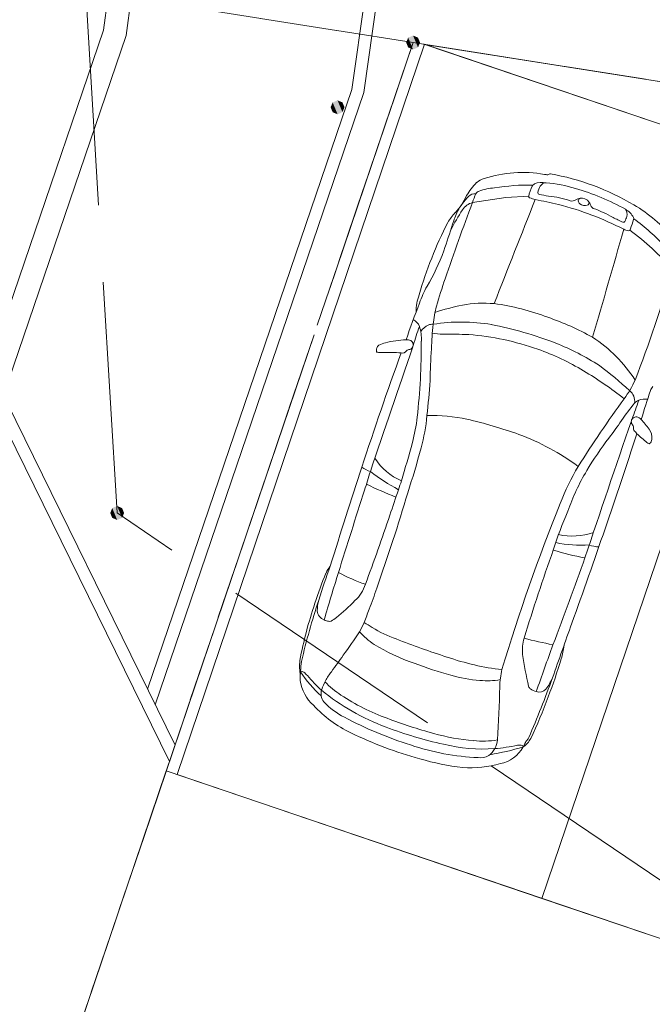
# Model space of a CAD drawing. Header units: metres. Extents: x 6541766 to 6542290, y 5894743 to 5895338.
# Tile 70 of 78: x 6541969 to 6541973, y 5895273 to 5895279. Entities that reach past the tile are written whole.
import ezdxf

# ---------------------------------------------------------------- set-up
doc = ezdxf.new("R2010")
doc.units = ezdxf.units.M
for name, pattern in [('0.5_0.5', [1, 0.5, -0.5]), ('1.5_0.5', [2, 1.5, -0.5]), ('DASHED', [0.75, 0.5, -0.25]), ('egkk-500', [2, 1.5, -0.5]), ('egug-500', [1, 0.5, -0.5])]:
    doc.linetypes.add(name, pattern=pattern)
for name, color, linetype in [('217-kontur klasyfikacyjny', 7, 'Continuous'), ('218-kontur użytku gruntowego', 7, 'Continuous'), ('219-działka ewidencyjna', 7, 'Continuous'), ('_dr_krawężnik wystający 15x30', 214, 'Continuous'), ('jezdnia', 7, 'Continuous')]:
    doc.layers.add(name, color=color, linetype=linetype)
for name, color, linetype, lineweight in [('_dr_obrzeże 8x30', 210, 'Continuous', 30), ('A-OZNACZENIA', 7, 'Continuous', 15), ('A-PZT', 4, 'Continuous', 9), ('IE - podklad', 8, 'Continuous', 9)]:
    doc.layers.add(name, color=color, linetype=linetype, lineweight=lineweight)

# ---------------------------------------------------------------- blocks, each defined once
blk = doc.blocks.new('blok - podklad szary rfqfqw')
at = {"color": 8, "linetype": 'ByBlock', "lineweight": 9}
for p, q in [((6541971.7459, 5895277.9426), (6541971.962, 5895277.9757)), ((6541971.962, 5895277.9757), (6541972.11, 5895277.983))]:
    blk.add_line(p, q, dxfattribs=at)
for centre, radius, start, end in [((6541971.8558, 5895277.9794), 0.1242, 106.31028, 132.08343), ((6541972.0691, 5895277.3318), 0.806, 79.80576, 107.93425), ((6541972.2449, 5895278.308), 0.1859, 259.70499, 266.69007), ((6541972.2329, 5895278.1368), 0.0144, 274.97663, 317.74613), ((6541972.2492, 5895278.1209), 0.00831, 80.0944, 131.64394), ((6541971.9568, 5895276.51), 1.6455, 59.48385, 79.71641), ((6541972.0671, 5895277.7748), 0.4182, 134.78774, 149.36891), ((6541971.9229, 5895277.6244), 0.4151, 94.75597, 109.01206), ((6541972.1255, 5895276.5158), 1.5405, 89.50703, 98.84838), ((6541972.368, 5895277.9284), 0.2638, 152.90406, 168.03996), ((6541972.1633, 5895278.033), 0.0338, 117.74854, 152.77186), ((6541972.1974, 5895277.9497), 0.1238, 77.97471, 113.74442), ((6541972.2808, 5895277.9896), 0.1125, 147.91706, 171.27031), ((6541972.2224, 5895278.0282), 0.0425, 88.99579, 150.18463), ((6541972.1577, 5895277.2246), 0.8487, 72.41689, 85.57581), ((6541971.9851, 5895276.5483), 1.546, 60.87977, 73.89084), ((6541971.9981, 5895277.7002), 0.3954, 134.71677, 152.01673), ((6541970.5259, 5895278.5875), 1.3248, 330.11566, 333.08915), ((6541971.7606, 5895277.9476), 0.0527, 81.86003, 140.53449), ((6541972.0646, 5895277.8521), 0.3313, 153.52485, 164.14839), ((6541971.8007, 5895277.982), 0.0372, 110.4707, 151.41505), ((6542310.545, 5895143.979), 363.952, 158.399375, 158.513649), ((6541972.1187, 5895277.9819), 0.0088, 172.76704, 254.01963), ((6541972.2649, 5895278.3937), 0.4458, 250.52175, 255.38123), ((6541970.647, 5895270.7103), 7.4067, 77.08414, 78.27314), ((6541972.1804, 5895278.0056), 0.0108, 174.49739, 263.72439), ((6541972.376, 5895278.9714), 0.9961, 258.60685, 262.08905), ((6541972.154, 5895277.2654), 0.7243, 71.89777, 83.27164), ((6541972.3903, 5895277.9959), 0.0435, 255.04165, 305.55766), ((6541972.4504, 5895277.9078), 0.0632, 67.53453, 123.40724), ((6541972.4507, 5895277.9512), 0.02, 100.28788, 174.01906), ((6541972.4606, 5895277.9202), 0.048, 27.52786, 73.16338), ((6541984.4271, 5895273.0898), 13.578, 159.05907, 161.27545), ((6541973.1229, 5895276.9685), 1.7146, 147.24121, 152.34762), ((6541971.3846, 5895278.1198), 0.348, 315.73634, 326.42545), ((6541971.778, 5895277.8289), 0.1182, 105.76462, 145.2232), ((6541971.8237, 5895276.0225), 1.9662, 62.67295, 75.9051), ((6541972.4623, 5895277.9586), 0.0319, 189.56076, 232.01898), ((6541972.4745, 5895277.9737), 0.0514, 231.6454, 287.77938), ((6541972.4852, 5895277.9404), 0.0164, 287.7624, 27.75354), ((6541972.3525, 5895277.859), 0.1722, 21.69566, 28.97128), ((6541972.5413, 5895277.9323), 0.0303, 198.60575, 245.04043), ((6541972.213, 5895277.0367), 0.9237, 61.24927, 70.02834), ((6541972.6821, 5895277.7931), 0.1194, 25.86571, 62.39629), ((6541972.7013, 5895277.8684), 0.0473, 340.92986, 40.16325), ((6541972.3084, 5895277.0987), 0.9599, 39.74002, 59.71982), ((6541971.9336, 5895277.5958), 0.411, 136.8307, 147.97407), ((6541972.4075, 5895277.5367), 0.8349, 155.2904, 161.44166), ((6541973.0203, 5895278.4935), 0.7418, 240.70025, 246.2738), ((6541972.5679, 5895277.897), 0.1835, 335.03809, 346.1035), ((6541978.3959, 5895275.9265), 5.9201, 161.21938, 161.84487), ((6541972.7754, 5895277.8372), 0.0162, 342.94905, 29.60093), ((6541971.957, 5895276.6985), 1.4123, 42.60731, 53.77502), ((6541973.9413, 5895276.6082), 2.6466, 152.90426, 163.87467), ((6541967.1068, 5895279.1787), 4.7145, 340.81001, 343.02646), ((6541914.8597, 5895294.0816), 60.1219, 343.56261, 344.257182), ((6541972.7254, 5895277.8232), 0.00955, 247.91697, 337.56255), ((6541972.7648, 5895277.8409), 0.0812, 241.7979, 263.99463), ((6541972.7573, 5895277.7735), 0.0134, 265.40197, 349.93896), ((6541971.9776, 5895276.6434), 1.369, 39.03669, 54.86273), ((6541970.1862, 5895278.1381), 1.4644, 329.7245, 339.65808), ((6541976.8755, 5895275.6725), 5.597, 161.4995, 163.40944), ((6541965.0468, 5895279.801), 8.3171, 338.78882, 343.97899), ((6541972.0306, 5895277.0725), 0.6657, 150.54411, 160.86388), ((6541971.6691, 5895277.2396), 0.2895, 159.01072, 181.23986), ((6541976.989, 5895275.1119), 5.9971, 158.6971, 161.12013), ((6541972.2117, 5895277.0829), 0.7249, 164.98927, 174.42739), ((6541972.0315, 5895275.5928), 1.7212, 101.77918, 107.9165), ((6541971.8166, 5895276.5474), 0.743, 84.65373, 100.58975), ((6541971.6851, 5895275.7685), 1.5319, 68.97699, 82.47028), ((6541971.6691, 5895275.543), 1.7494, 60.73325, 71.13871), ((6541971.3183, 5895277.1027), 0.0912, 24.16037, 62.10183), ((6541973.0619, 5895276.5296), 1.769, 159.8141, 164.03209), ((6541971.1143, 5895277.0553), 0.2995, 357.74661, 16.42663), ((6541971.5106, 5895277.0366), 0.1237, 115.18512, 145.04421), ((6541971.4842, 5895277.0818), 0.0718, 85.22645, 111.48359), ((6541973.9493, 5895276.8947), 2.4727, 173.99788, 177.68385), ((6541971.6742, 5895276.0239), 1.1442, 80.26424, 99.25275), ((6541971.3992, 5895274.735), 2.4617, 68.8879, 79.02974), ((6541971.5509, 5895277.484), 0.394, 260.33764, 270.44027), ((6541971.3899, 5895262.299), 14.7919, 88.71758, 89.36434), ((6541971.5748, 5895275.2979), 1.7952, 70.66658, 85.33197), ((6541972.0185, 5895276.2891), 0.9297, 32.7369, 57.03369), ((6542025.0471, 5895258.2577), 56.8682, 160.75051, 161.61062), ((6541971.1612, 5895276.9859), 0.0396, 125.4297, 161.152), ((6541971.1988, 5895276.9123), 0.1219, 98.83084, 119.81536), ((6541971.2937, 5895276.638), 0.4108, 96.32248, 106.04398), ((6541971.3369, 5895276.4561), 0.5968, 92.14374, 98.52193), ((6541971.3175, 5895276.9815), 0.0711, 67.48119, 92.3639), ((6541971.3329, 5895277.0181), 0.0281, 282.55525, 334.82722), ((6541971.3301, 5895277.0196), 0.0312, 334.53233, 62.10086), ((6541967.0357, 5895277.0329), 4.3778, 353.69075, 0.14003), ((6541971.6029, 5895275.3531), 1.812, 57.80073, 67.85565), ((6541993.9277, 5895268.7685), 24.0839, 160.09607, 161.95802), ((6541971.1643, 5895276.9858), 0.0425, 162.46603, 191.70985), ((6541971.1285, 5895276.9774), 0.00586, 181.65504, 275.78891), ((6541971.1692, 5895278.3141), 1.3431, 268.28748, 269.56141), ((6541971.1771, 5895275.3109), 1.6602, 86.36172, 90.62718), ((6541971.2915, 5895276.9968), 0.0304, 252.66881, 330.23322), ((6541971.3388, 5895276.9621), 0.0286, 89.60133, 136.7781), ((6541976.9795, 5895276.6542), 5.5114, 176.45828, 178.60783), ((6541971.6235, 5895275.4537), 1.6322, 58.92177, 70.47071), ((6541971.0644, 5895274.8794), 2.5081, 47.32532, 53.15329), ((6541971.2587, 5895274.8163), 2.3664, 51.58307, 59.32106), ((6541967.1474, 5895277.0484), 4.3302, 353.53814, 356.5543), ((6541972.1854, 5895277.072), 0.6759, 323.54987, 335.50896), ((6541972.9915, 5895276.6859), 0.0996, 139.79773, 157.51278), ((6541972.7088, 5895276.6532), 0.0895, 352.91514, 51.54512), ((6541464.8622, 5895437.5881), 532.8968, 342.409089, 342.430217), ((6541980.0536, 5895271.3687), 9.042, 144.1012, 147.46043), ((6541973.8732, 5895275.7405), 1.4036, 140.02793, 145.81578), ((6541969.3587, 5895277.8432), 3.6618, 339.10083, 341.15823), ((6541972.8394, 5895276.6103), 0.0526, 106.73159, 142.69057), ((6541972.8639, 5895276.5671), 0.1015, 80.0491, 112.93363), ((6541970.2389, 5895276.6718), 1.2162, 344.75879, 354.7737), ((6541971.4881, 5895275.515), 1.0467, 77.79352, 92.08466), ((6541972.807, 5895276.5273), 0.0261, 81.76075, 132.74621), ((6541972.7986, 5895276.4974), 0.0571, 43.53701, 77.81505), ((6541970.1282, 5895276.7011), 1.2676, 345.60675, 353.23592), ((6541971.0183, 5895273.5528), 3.0642, 70.3839, 76.96378), ((6542238.2635, 5895186.0223), 280.4904, 161.175516, 161.367053), ((6541970.1816, 5895278.2663), 3.0695, 322.92181, 325.53035), ((6541972.8035, 5895276.5225), 0.028, 120.7743, 215.92265), ((6541972.7012, 5895276.4473), 0.099, 28.94297, 36.4132), ((6541972.7674, 5895276.4862), 0.0223, 349.21668, 23.71812), ((6541972.2644, 5895276.0183), 0.7747, 36.01422, 42.00305), ((6541971.4974, 5895274.9599), 1.5781, 53.72549, 69.61769), ((6541933.2334, 5895289.3479), 41.629, 340.15378, 341.94072), ((6541972.8118, 5895276.4791), 0.0227, 172.60312, 211.86016), ((6541972.2271, 5895276.0055), 0.73, 36.80701, 39.23099), ((6541971.5287, 5895274.8769), 2.0243, 48.22482, 50.67506), ((6541972.8175, 5895276.4193), 0.0916, 352.26065, 36.54557), ((6541959.0768, 5895279.8025), 12.7457, 343.29118, 344.45156), ((6541974.3297, 5895275.1055), 2.1457, 142.36457, 149.18911), ((6541972.909, 5895276.4218), 0.0473, 228.03488, 242.63096), ((6541972.8904, 5895276.3849), 0.00607, 238.26215, 307.2572), ((6541972.8702, 5895276.4097), 0.0381, 308.88812, 355.85933), ((6541964.4559, 5895278.2648), 7.2146, 342.2099, 344.62581), ((6541971.4445, 5895276.5014), 0.3971, 213.07923, 246.21949), ((6542002.1814, 5895265.9246), 32.8129, 161.69992, 162.87689), ((6541971.156, 5895276.3999), 0.2146, 233.3895, 250.08808), ((6541966.4667, 5895277.5928), 4.8222, 341.69416, 343.18903), ((6541972.0852, 5895277.5566), 1.6882, 233.57867, 240.93852), ((6541973.9423, 5895275.3562), 1.7468, 149.90273, 158.67823), ((6541973.7892, 5895275.4327), 1.5138, 149.34823, 160.37246), ((6541972.1032, 5895278.2446), 2.371, 243.8286, 248.87872), ((6541983.4968, 5895272.0019), 12.8938, 161.28986, 161.55739), ((6542048.3018, 5895251.3011), 81.1328, 162.218438, 162.614439), ((6541959.5301, 5895279.5714), 12.3068, 340.40152, 343.42465), ((6541950.3222, 5895283.1585), 22.1066, 340.87803, 341.3275), ((6541983.8384, 5895271.3333), 12.4292, 157.99016, 163.24734), ((6541959.1794, 5895279.909), 12.6747, 339.48969, 341.64097), ((6541974.8584, 5895274.8699), 2.7154, 156.7614, 162.42115), ((6541972.3922, 5895276.2044), 0.4241, 257.92761, 288.97543), ((6541972.4488, 5895276.4584), 0.7379, 257.23607, 274.20087), ((6541984.5892, 5895271.2918), 13.081, 160.35273, 162.99089), ((6541972.6783, 5895276.9247), 1.3006, 251.69471, 261.01063), ((6541972.577, 5895275.9301), 0.2206, 250.34154, 266.88431), ((6541953.2774, 5895282.3771), 20.3455, 338.96917, 340.66273), ((6541972.4643, 5895274.8181), 1.819, 156.59844, 163.18375), ((6541974.134, 5895274.3413), 3.5372, 159.40416, 163.18471), ((6541982.6061, 5895271.853), 12.2974, 162.53554, 164.02741), ((6541970.9821, 5895275.4554), 0.2056, 140.72566, 155.52932), ((6541971.4054, 5895276.5313), 1.1208, 241.78816, 251.54953), ((6541970.821, 5895275.5394), 0.2404, 312.31685, 342.75889), ((6541969.2136, 5895276.0387), 2.0009, 338.51471, 342.69068), ((6541973.1785, 5895274.4988), 2.5968, 160.99762, 169.45622), ((6541974.894, 5895273.9806), 4.3708, 161.5402, 166.94486), ((6541970.9805, 5895275.2962), 0.2422, 163.60919, 180.3183), ((6541969.9655, 5895276.3601), 1.4255, 309.01889, 315.53656), ((6541970.8062, 5895275.3013), 0.0683, 185.44512, 250.49876), ((6541978.5503, 5895272.3863), 8.0247, 158.6654, 159.32583), ((6541970.8316, 5895275.336), 0.1101, 244.05228, 259.55671), ((6541970.8183, 5895275.2523), 0.0255, 254.88899, 296.04428), ((6541970.6871, 5895275.4713), 0.2807, 300.48833, 308.80234), ((6541970.5093, 5895275.4565), 0.5834, 329.48768, 336.03007), ((6541970.7672, 5895274.7079), 0.5809, 55.69008, 61.72417), ((6539967.9445, 5895987.3515), 2127.1906, 340.4308561, 340.4409631), ((6541968.3999, 5895276.8476), 3.1096, 323.71621, 327.13784), ((6541971.4168, 5895275.5299), 0.5482, 222.39836, 235.5549), ((6541971.5126, 5895275.861), 0.7924, 238.16566, 250.65411), ((6541973.2548, 5895280.2358), 5.5008, 248.62684, 252.27423), ((6541972.3574, 5895275.0394), 0.288, 164.11737, 185.31096), ((6541972.9053, 5895278.3132), 3.2998, 255.52231, 258.85558), ((6541971.7791, 5895276.1778), 1.2892, 238.5622, 251.40132), ((6542013.4572, 5895260.1775), 43.8011, 160.11503, 160.53709), ((6541971.9626, 5895275.106), 0.3781, 341.25642, 354.8754), ((6541971.0524, 5895274.9367), 0.4286, 174.99882, 188.14176), ((6541971.338, 5895274.8603), 0.71, 171.28598, 181.26541), ((6541903.8548, 5895322.8209), 82.3533, 324.417187, 324.507963), ((6541972.1301, 5895276.5771), 1.6739, 250.81743, 257.17548), ((6541974.2597, 5895275.3192), 2.2104, 187.96816, 193.41876), ((6541969.2797, 5895275.8829), 3.1709, 338.82422, 343.54175), ((6541971.4337, 5895275.4601), 0.9808, 214.88439, 226.91669), ((6541970.6299, 5895274.8703), 0.0345, 54.08916, 90.88664), ((6541970.5436, 5895274.7576), 0.1764, 41.95967, 52.85972), ((6541971.1467, 5895274.6479), 0.405, 141.28713, 151.35243), ((6541972.296, 5895277.3904), 2.6054, 249.13107, 254.62742), ((6541972.0485, 5895276.164), 1.2531, 256.61755, 264.88237), ((6541972.4965, 5895274.7855), 0.5748, 166.89201, 178.30963), ((6541970.8907, 5895274.8814), 0.2652, 187.97992, 228.276), ((6541971.3322, 5895275.4216), 0.8546, 219.71395, 228.47647), ((6541971.2663, 5895274.6023), 0.5321, 153.21394, 159.82451), ((6541971.1889, 5895275.2138), 0.5507, 223.32182, 237.3813), ((6541971.8501, 5895275.7113), 0.8683, 253.62937, 266.28651), ((6541971.8435, 5895275.2512), 0.4094, 263.03131, 281.53638), ((6541965.5189, 5895277.3045), 7.1742, 336.76276, 340.09024), ((6541971.9124, 5895275.0135), 0.3833, 323.85951, 336.61844), ((6541970.8533, 5895274.7582), 0.0908, 162.31353, 215.98839), ((6541971.6741, 5895275.8839), 1.4283, 230.50448, 249.94855), ((6541962.4922, 5895275.0287), 9.4326, 356.53533, 358.62562), ((6541972.1437, 5895274.8177), 0.036, 198.59644, 232.41767), ((6541972.2007, 5895274.91), 0.1443, 236.84272, 253.1732), ((6541972.1772, 5895274.8336), 0.0643, 253.55432, 314.1479), ((6541971.1666, 5895275.0888), 0.5449, 224.79591, 242.3873), ((6541971.6581, 5895275.8975), 1.3797, 236.27448, 250.25048), ((6541969.4443, 5895275.7571), 2.9726, 334.30612, 339.93961), ((6541971.2895, 5895275.2092), 0.7792, 222.41746, 244.66155), ((6541972.1127, 5895276.8637), 2.5562, 242.03466, 252.49078), ((6541972.3191, 5895277.5486), 3.1578, 249.08563, 254.83706), ((6541972.1161, 5895276.9805), 2.6103, 249.08585, 257.65111), ((6541972.0629, 5895276.7672), 2.5185, 243.92844, 254.81677), ((6541971.8604, 5895275.7934), 1.3438, 254.13827, 265.40177), ((6541971.8124, 5895275.0364), 0.5854, 264.14329, 279.34525), ((6541971.7596, 5895274.4747), 0.1487, 307.80828, 353.82319), ((6541971.996, 5895274.5311), 0.1416, 303.77659, 333.67631), ((6541972.1558, 5895274.4041), 0.0772, 136.2281, 155.20743), ((6541972.0578, 5895274.4976), 0.0583, 316.4487, 336.0835), ((6541971.8569, 5895275.9561), 1.614, 251.45738, 267.37537), ((6541971.817, 5895275.5037), 1.1039, 256.42582, 273.76489), ((6541971.5513, 5895276.1701), 1.8331, 279.6208, 286.59036), ((6541971.7539, 5895275.8407), 1.4449, 275.38515, 281.34151), ((6541971.88, 5895274.5241), 0.2239, 281.94032, 330.3808), ((6541972.0499, 5895274.3708), 0.0545, 69.8647, 102.61178), ((6541972.0535, 5895274.3844), 0.0406, 54.83854, 68.03289), ((6541971.8456, 5895274.537), 0.2603, 331.63667, 337.25971), ((6541971.8441, 5895275.8075), 1.5356, 253.32007, 263.95389), ((6541971.7953, 5895274.4602), 0.117, 263.96107, 298.31), ((6541971.7343, 5895274.9906), 0.712, 265.81705, 285.65297)]:
    blk.add_arc(centre, radius, start, end, dxfattribs=at)
at = {"color": 8, "linetype": 'Continuous', "lineweight": 9, "extrusion": (0, 0, -1)}
for points in [[(-6541971.3282, 5895278.9482), (-6541971.3282, 5895279.0118), (-6541971.315, 5895278.98)], [(-6541971.3282, 5895279.0118), (-6541971.36, 5895278.935), (-6541971.36, 5895279.025)], [(-6541971.3282, 5895279.0118), (-6541971.3282, 5895278.9482), (-6541971.36, 5895278.935)], [(-6541971.36, 5895279.025), (-6541971.36, 5895278.935), (-6541971.3918, 5895278.9482)], [(-6541971.36, 5895279.025), (-6541971.3918, 5895278.9482), (-6541971.3918, 5895279.0118)], [(-6541971.3918, 5895279.0118), (-6541971.3918, 5895278.9482), (-6541971.405, 5895278.98)], [(-6541970.8382, 5895278.5918), (-6541970.87, 5895278.515), (-6541970.87, 5895278.605)], [(-6541970.87, 5895278.605), (-6541970.87, 5895278.515), (-6541970.9018, 5895278.5282)], [(-6541970.87, 5895278.605), (-6541970.9018, 5895278.5282), (-6541970.9018, 5895278.5918)], [(-6541970.8382, 5895278.5282), (-6541970.8382, 5895278.5918), (-6541970.825, 5895278.56)], [(-6541970.8382, 5895278.5918), (-6541970.8382, 5895278.5282), (-6541970.87, 5895278.515)], [(-6541970.9018, 5895278.5918), (-6541970.9018, 5895278.5282), (-6541970.915, 5895278.56)], [(-6541969.4082, 5895275.8982), (-6541969.4082, 5895275.9618), (-6541969.395, 5895275.93)], [(-6541969.4082, 5895275.9618), (-6541969.44, 5895275.885), (-6541969.44, 5895275.975)], [(-6541969.4082, 5895275.9618), (-6541969.4082, 5895275.8982), (-6541969.44, 5895275.885)], [(-6541969.44, 5895275.975), (-6541969.44, 5895275.885), (-6541969.4718, 5895275.8982)], [(-6541969.44, 5895275.975), (-6541969.4718, 5895275.8982), (-6541969.4718, 5895275.9618)], [(-6541969.4718, 5895275.9618), (-6541969.4718, 5895275.8982), (-6541969.485, 5895275.93)]]:
    blk.add_solid(points, dxfattribs=at)
at = {"layer": '217-kontur klasyfikacyjny', "color": 8, "linetype": 'egkk-500', "lineweight": 9}
for p, q in [((6541971.36, 5895278.98), (6541957.57, 5895238.32)), ((6541989.66, 5895276.094), (6541971.36, 5895278.98))]:
    blk.add_line(p, q, dxfattribs=at)
at = {"layer": '218-kontur użytku gruntowego', "color": 8, "linetype": 'egug-500', "lineweight": 9}
for p, q in [((6541971.36, 5895278.98), (6541961.48, 5895280.54)), ((6541961.48, 5895280.54), (6541971.36, 5895278.98)), ((6541957.57, 5895238.32), (6541971.36, 5895278.98)), ((6541971.36, 5895278.98), (6541957.57, 5895238.32)), ((6541989.66, 5895276.094), (6541971.36, 5895278.98)), ((6541971.36, 5895278.98), (6541989.66, 5895276.094))]:
    blk.add_line(p, q, dxfattribs=at)
at = {"layer": '219-działka ewidencyjna', "color": 8, "linetype": '0.5_0.5', "lineweight": 9}
for p in [(6541961.48, 5895280.54), (6541957.57, 5895238.32), (6541989.66, 5895276.094)]:
    blk.add_line(p, (6541971.36, 5895278.98), dxfattribs=at)
at = {"layer": '_dr_krawężnik wystający 15x30', "color": 8, "lineweight": 9}
for p, q in [((6541969.3511, 5895279.0603), (6541969.9402, 5895283.2441)), ((6541969.4976, 5895279.0253), (6541970.0887, 5895283.2232)), ((6541968.5716, 5895276.7757), (6541969.3511, 5895279.0603)), ((6541968.6651, 5895276.5853), (6541969.4976, 5895279.0253))]:
    blk.add_line(p, q, dxfattribs=at)
at = {"layer": '_dr_obrzeże 8x30', "color": 8, "lineweight": 9}
for p, q in [((6541970.9632, 5895278.6754), (6541971.7979, 5895284.6037)), ((6541971.0413, 5895278.6567), (6541971.8763, 5895284.5871)), ((6541969.6369, 5895274.7884), (6541970.9632, 5895278.6754)), ((6541969.6868, 5895274.6868), (6541971.0413, 5895278.6567)), ((6541969.8153, 5895274.4253), (6541968.6434, 5895276.811)), ((6541969.7789, 5895274.318), (6541968.5716, 5895276.7757))]:
    blk.add_line(p, q, dxfattribs=at)
at = {"layer": 'A-OZNACZENIA', "color": 8, "linetype": 'DASHED', "lineweight": 9, "ltscale": 5}
for p, q in [((6541957.57, 5895238.32), (6541971.36, 5895278.98)), ((6541971.36, 5895278.98), (6541990.13, 5895276.02))]:
    blk.add_line(p, q, dxfattribs=at)
at = {"layer": 'A-PZT', "color": 8, "lineweight": 9}
for p, q in [((6541971.4348, 5895278.9688), (6541969.8289, 5895274.2337)), ((6541973.8023, 5895278.1658), (6541971.4348, 5895278.9688)), ((6541990.13, 5895276.02), (6541971.4364, 5895278.968)), ((6541971.4364, 5895278.968), (6541980.9049, 5895275.7569)), ((6541972.1964, 5895273.4307), (6541973.8023, 5895278.1658)), ((6541973.8023, 5895278.1658), (6541972.1964, 5895273.4307)), ((6541968.1524, 5895269.5225), (6541969.7584, 5895274.2576)), ((6541969.7584, 5895274.2576), (6541985.9281, 5895268.7735)), ((6541969.8289, 5895274.2337), (6541972.1964, 5895273.4307)), ((6541972.1964, 5895273.4307), (6541974.5639, 5895272.6278))]:
    blk.add_line(p, q, dxfattribs=at)
at = {"layer": 'jezdnia', "color": 8, "linetype": '1.5_0.5', "lineweight": 9}
for p, q in [((6541969.44, 5895275.93), (6541968.88, 5895285.22)), ((6541973.11, 5895273.45), (6541969.44, 5895275.93))]:
    blk.add_line(p, q, dxfattribs=at)

msp = doc.modelspace()

# ---------------------------------------------------------------- block references
at = {"layer": 'IE - podklad'}
msp.add_blockref('blok - podklad szary rfqfqw', (0, 0), dxfattribs=at)

doc.saveas('drawing.dxf')
